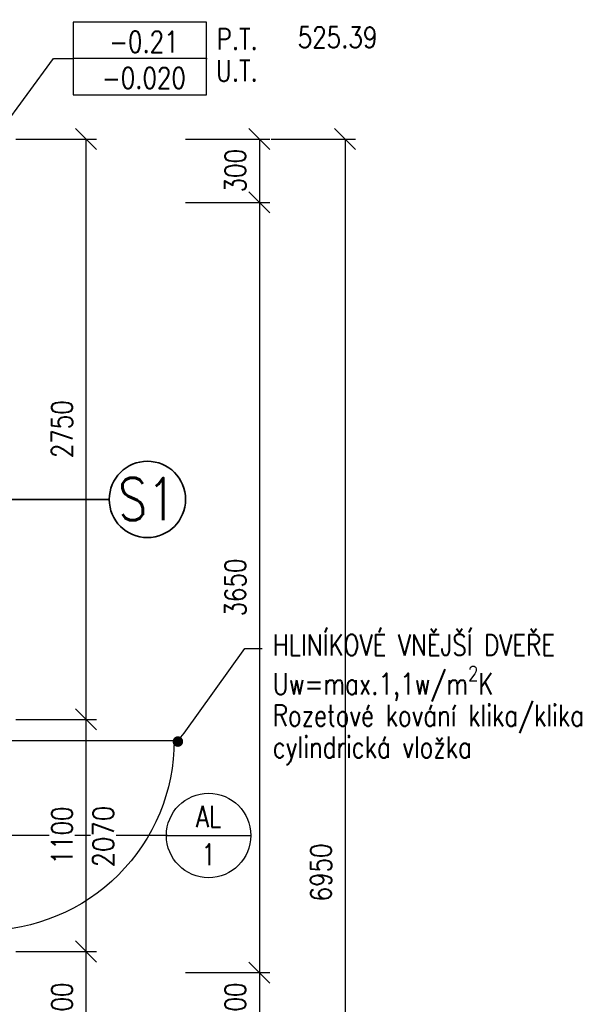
# Model space of a CAD drawing. Header units: millimetres. Extents: x -13560 to 57209, y -1473 to 35717.
# Tile 14 of 22: x 15273 to 17877, y 22780 to 27445. Entities that reach past the tile are written whole.
import ezdxf
from ezdxf import colors
from ezdxf.entities.mleader import LeaderData, LeaderLine
from ezdxf.enums import TextEntityAlignment as Align
from ezdxf.math import Vec2, Vec3

# ---------------------------------------------------------------- set-up
doc = ezdxf.new("R2010")
doc.units = ezdxf.units.MM
doc.header["$LTSCALE"] = 50
doc.set_wipeout_variables(frame=1)
doc.layers.get('Defpoints').update_dxf_attribs({"color": 132})
for name, color, linetype, lineweight in [('CA_DVERE', 7, 'Continuous', 25), ('CA_KOTY', 3, 'Continuous', 25), ('CA_PSVBUB', 3, 'Continuous', 25), ('CA_TEXT25', 7, 'Continuous', 25), ('CA_TEXT35', 62, 'Continuous', 35)]:
    doc.layers.add(name, color=color, linetype=linetype, lineweight=lineweight)
doc.layers.add('CA_PK', color=6, linetype='Continuous', lineweight=70, plot=False)
doc.layers.add('Obrysy', color=2, linetype='Continuous')
doc.styles.add('ARIAL', font='arial.ttf')
doc.styles.add('ROMANS', font='romans.shx', dxfattribs={"width": 0.8})
doc.styles.get("Standard").update_dxf_attribs({"font": 'arial.ttf'})
doc.dimstyles.new('A-50_(2.5)', dxfattribs={"dimscale": 50, "dimtxt": 2, "dimasz": 2, "dimexe": 1, "dimexo": 2, "dimgap": 0, "dimtad": 0, "dimdec": 0, "dimrnd": 1, "dimtxsty": 'ROMANS', "dimblk1": 'OBLIQUE', "dimblk2": 'OBLIQUE', "dimsah": 1, "dimcen": 2, "dimclrd": 256, "dimclre": 256, "dimclrt": 256, "dimadec": 1, "dimazin": 2, "dimtfac": 0.714286, "dimtdec": 0, "dimtmove": 0, "dimatfit": 3, "dimldrblk": 'DOTSMALL', "dimfxl": 7, "dimfxlon": 1, "dimtvp": 1.142857, "dimtfill": 1, "dimtolj": 1, "dimlwd": -1, "dimlwe": -1, "dimarcsym": 0})

# ---------------------------------------------------------------- blocks, each defined once
blk = doc.blocks.new('_Oblique')
at = {"color": 0, "linetype": 'ByBlock', "lineweight": -2}
blk.add_line((-0.5, -0.5), (0.5, 0.5), dxfattribs=at)
blk = doc.blocks.new('*D6')
at = {"layer": 'CA_KOTY', "transparency": 16777216}
for p, q in [((16058.8, 26879.6), (16458.8, 26879.6)), ((16408.8, 26879.6), (16408.8, 26579.6)), ((16058.8, 26579.6), (16458.8, 26579.6))]:
    blk.add_line(p, q, dxfattribs=at)
at = {"layer": 'Defpoints', "color": 0, "transparency": 16777216}
for p in [(15155, 26879.6), (14855, 26579.6), (16408.8, 26579.6)]:
    blk.add_point(p, dxfattribs=at)
at = {"layer": 'CA_KOTY', "transparency": 16777216, "xscale": 100, "yscale": 100, "zscale": 100}
for p, rotation in [((16408.8, 26879.6), 90), ((16408.8, 26579.6), 270)]:
    blk.add_blockref('_Oblique', p, dxfattribs=dict(at, rotation=rotation))
at = {"layer": 'CA_KOTY', "transparency": 16777216, "insert": (16294.5, 26729.6), "char_height": 100, "attachment_point": 5, "rotation": 90, "style": 'ROMANS', "bg_fill": 3, "box_fill_scale": 1.1, "bg_fill_color": 256, "bg_fill_true_color": 13158600, "bg_fill_transparency": 0}
blk.add_mtext('\\A1;300', dxfattribs=at)
blk = doc.blocks.new('_DotSmall')
at = {"color": 0, "linetype": 'ByBlock', "const_width": 0.5}
blk.add_lwpolyline([(-0.0625, 0, 1), (0.0625, 0, 1)], format="xyb", close=True, dxfattribs=at)
blk = doc.blocks.new('*D7')
at = {"layer": 'CA_KOTY', "transparency": 16777216}
for p, q in [((16058.8, 26579.6), (16458.8, 26579.6)), ((16408.8, 26579.6), (16408.8, 22929.6)), ((16058.8, 22929.6), (16458.8, 22929.6))]:
    blk.add_line(p, q, dxfattribs=at)
at = {"layer": 'Defpoints', "color": 0, "transparency": 16777216}
for p in [(14855, 26579.6), (14855, 22929.6), (16408.8, 22929.6)]:
    blk.add_point(p, dxfattribs=at)
at = {"layer": 'CA_KOTY', "transparency": 16777216, "xscale": 100, "yscale": 100, "zscale": 100}
for p, rotation in [((16408.8, 26579.6), 90), ((16408.8, 22929.6), 270)]:
    blk.add_blockref('_Oblique', p, dxfattribs=dict(at, rotation=rotation))
at = {"layer": 'CA_KOTY', "transparency": 16777216, "insert": (16294.5, 24754.6), "char_height": 100, "attachment_point": 5, "rotation": 90, "style": 'ROMANS', "bg_fill": 3, "box_fill_scale": 1.1, "bg_fill_color": 256, "bg_fill_true_color": 13158600, "bg_fill_transparency": 0}
blk.add_mtext('\\A1;3650', dxfattribs=at)
blk = doc.blocks.new('*D8')
at = {"layer": 'CA_KOTY', "transparency": 16777216}
for p, q in [((16058.8, 22929.6), (16458.8, 22929.6)), ((16408.8, 22929.6), (16408.8, 22629.6)), ((16058.8, 22629.6), (16458.8, 22629.6))]:
    blk.add_line(p, q, dxfattribs=at)
at = {"layer": 'Defpoints', "color": 0, "transparency": 16777216}
for p in [(14855, 22929.6), (14855, 22629.6), (16408.8, 22629.6)]:
    blk.add_point(p, dxfattribs=at)
at = {"layer": 'CA_KOTY', "transparency": 16777216, "xscale": 100, "yscale": 100, "zscale": 100}
for p, rotation in [((16408.8, 22929.6), 90), ((16408.8, 22629.6), 270)]:
    blk.add_blockref('_Oblique', p, dxfattribs=dict(at, rotation=rotation))
at = {"layer": 'CA_KOTY', "transparency": 16777216, "insert": (16294.5, 22779.6), "char_height": 100, "attachment_point": 5, "rotation": 90, "style": 'ROMANS', "bg_fill": 3, "box_fill_scale": 1.1, "bg_fill_color": 256, "bg_fill_true_color": 13158600, "bg_fill_transparency": 0}
blk.add_mtext('\\A1;300', dxfattribs=at)
blk = doc.blocks.new('*D15')
at = {"layer": 'CA_KOTY', "transparency": 16777216}
for p, q in [((16464.8, 26879.6), (16864.8, 26879.6)), ((16814.8, 26879.6), (16814.8, 19929.6)), ((16464.8, 19929.6), (16864.8, 19929.6))]:
    blk.add_line(p, q, dxfattribs=at)
at = {"layer": 'Defpoints', "color": 0, "transparency": 16777216}
for p in [(15155, 26879.6), (15155, 19929.6), (16814.8, 19929.6)]:
    blk.add_point(p, dxfattribs=at)
at = {"layer": 'CA_KOTY', "transparency": 16777216, "xscale": 100, "yscale": 100, "zscale": 100}
for p, rotation in [((16814.8, 26879.6), 90), ((16814.8, 19929.6), 270)]:
    blk.add_blockref('_Oblique', p, dxfattribs=dict(at, rotation=rotation))
at = {"layer": 'CA_KOTY', "transparency": 16777216, "insert": (16700.5, 23404.6), "char_height": 100, "attachment_point": 5, "rotation": 90, "style": 'ROMANS', "bg_fill": 3, "box_fill_scale": 1.1, "bg_fill_color": 256, "bg_fill_true_color": 13158600, "bg_fill_transparency": 0}
blk.add_mtext('\\A1;6950', dxfattribs=at)
blk = doc.blocks.new('*D55')
at = {"layer": 'CA_KOTY', "transparency": 16777216}
for p, q in [((15255, 23029.6), (15637.9, 23029.6)), ((15587.9, 22529.6), (15587.9, 23029.6)), ((15255, 22529.6), (15637.9, 22529.6))]:
    blk.add_line(p, q, dxfattribs=at)
at = {"layer": 'Defpoints', "color": 0, "transparency": 16777216}
for p in [(15155, 23029.6), (15587.9, 23029.6), (15155, 22529.6)]:
    blk.add_point(p, dxfattribs=at)
at = {"layer": 'CA_KOTY', "transparency": 16777216, "xscale": 100, "yscale": 100, "zscale": 100}
for p, rotation in [((15587.9, 23029.6), 90), ((15587.9, 22529.6), 270)]:
    blk.add_blockref('_Oblique', p, dxfattribs=dict(at, rotation=rotation))
at = {"layer": 'CA_KOTY', "transparency": 16777216, "insert": (15473.7, 22779.6), "char_height": 100, "attachment_point": 5, "rotation": 90, "style": 'ROMANS', "bg_fill": 3, "box_fill_scale": 1.1, "bg_fill_color": 256, "bg_fill_true_color": 13158600, "bg_fill_transparency": 0}
blk.add_mtext('\\A1;500', dxfattribs=at)
blk = doc.blocks.new('*D56')
at = {"layer": 'CA_KOTY', "transparency": 16777216}
for p, q in [((15255, 24129.6), (15637.9, 24129.6)), ((15587.9, 23029.6), (15587.9, 24129.6)), ((15255, 23029.6), (15637.9, 23029.6))]:
    blk.add_line(p, q, dxfattribs=at)
at = {"layer": 'Defpoints', "color": 0, "transparency": 16777216}
for p in [(15155, 24129.6), (15587.9, 24129.6), (15155, 23029.6)]:
    blk.add_point(p, dxfattribs=at)
at = {"layer": 'CA_KOTY', "transparency": 16777216, "xscale": 100, "yscale": 100, "zscale": 100}
for p, rotation in [((15587.9, 24129.6), 90), ((15587.9, 23029.6), 270)]:
    blk.add_blockref('_Oblique', p, dxfattribs=dict(at, rotation=rotation))
at = {"layer": 'CA_KOTY', "transparency": 16777216, "insert": (15473.7, 23579.6), "char_height": 100, "attachment_point": 5, "rotation": 90, "style": 'ROMANS', "bg_fill": 3, "box_fill_scale": 1.1, "bg_fill_color": 256, "bg_fill_true_color": 13158600, "bg_fill_transparency": 0}
blk.add_mtext('\\A1;1100', dxfattribs=at)
blk = doc.blocks.new('*D57')
at = {"layer": 'CA_KOTY', "transparency": 16777216}
for p, q in [((15255, 26879.6), (15637.9, 26879.6)), ((15587.9, 24129.6), (15587.9, 26879.6)), ((15255, 24129.6), (15637.9, 24129.6))]:
    blk.add_line(p, q, dxfattribs=at)
at = {"layer": 'Defpoints', "color": 0, "transparency": 16777216}
for p in [(15155, 26879.6), (15587.9, 26879.6), (15155, 24129.6)]:
    blk.add_point(p, dxfattribs=at)
at = {"layer": 'CA_KOTY', "transparency": 16777216, "xscale": 100, "yscale": 100, "zscale": 100}
for p, rotation in [((15587.9, 26879.6), 90), ((15587.9, 24129.6), 270)]:
    blk.add_blockref('_Oblique', p, dxfattribs=dict(at, rotation=rotation))
at = {"layer": 'CA_KOTY', "transparency": 16777216, "insert": (15473.7, 25504.6), "char_height": 100, "attachment_point": 5, "rotation": 90, "style": 'ROMANS', "bg_fill": 3, "box_fill_scale": 1.1, "bg_fill_color": 256, "bg_fill_true_color": 13158600, "bg_fill_transparency": 0}
blk.add_mtext('\\A1;2750', dxfattribs=at)
blk = doc.blocks.new('VYROBEK')
blk.add_line((-2, 0), (2, 0))
blk.add_circle((0, 0), 2)
for tag, p in [('ZNACKA', (0, 0.4)), ('TYP', (0, -1.4))]:
    blk.add_attdef(tag, text='', height=1).set_placement(p, align=Align.CENTER)
blk = doc.blocks.new('_Dot')
at = {"layer": 'Obrysy', "color": 0, "lineweight": -2}
blk.add_line((-0.5, 0), (-1, 0), dxfattribs=at)
at = {"layer": 'Obrysy', "color": 0, "const_width": 0.5}
blk.add_lwpolyline([(-0.25, 0, 1), (0.25, 0, 1)], format="xyb", close=True, dxfattribs=at)
blk = doc.blocks.new('vk')
blk.add_lwpolyline([(-595.2, 343.8), (668.8, 343.8), (668.8, 0), (-595.2, 0)], close=True)
blk.add_wipeout([(-595.2, 343.8), (668.8, 343.8), (668.8, 0), (-595.2, 0)])
blk.add_lwpolyline([(-595.2, 343.8), (668.8, 343.8), (668.8, 0), (-595.2, 0)], close=True)
at = {"style": 'ARIAL'}
blk.add_attdef('VÝŠKOVÁ_KOTA', text='', height=200, dxfattribs=at).set_placement((-1.8, 57.4), align=Align.CENTER)
blk = doc.blocks.new('bub')
at = {"layer": 'CA_TEXT35'}
blk.add_circle((0, 361.6), 361.6, dxfattribs=at)
at = {"layer": 'CA_TEXT35', "style": 'ROMANS', "width": 0.8}
blk.add_attdef('C', text='', height=401.8, dxfattribs=at).set_placement((-1.6, 364.4), align=Align.MIDDLE_CENTER)

msp = doc.modelspace()

# ---------------------------------------------------------------- linework, layer by layer
at = {"layer": 'CA_DVERE', "linetype": 'ByBlock'}
msp.add_line((15973.2, 23579.6), (14455.6, 23579.6), dxfattribs=at)
msp.add_lwpolyline([(15105, 23129.6), (15105, 24029.6), (16005, 24029.6, -0.414214)], format="xyb", close=True, dxfattribs=at)
at = {"layer": 'CA_TEXT35'}
msp.add_line((15697.5, 25172), (15034.3, 25172), dxfattribs=at)

# ---------------------------------------------------------------- block references
at = {"layer": 'CA_PSVBUB'}
ref = msp.add_blockref('VYROBEK', (16168.1, 23579.6), dxfattribs=dict(at, xscale=100, yscale=100, zscale=100))
ref.add_attrib('ZNACKA', 'AL', dxfattribs={"layer": '0', "height": 100, "style": 'ROMANS', "width": 0.8}).set_placement((16168.1, 23619.6), align=Align.CENTER)
ref.add_attrib('TYP', '1', dxfattribs={"layer": '0', "height": 100, "style": 'ROMANS', "width": 0.8}).set_placement((16168.1, 23439.6), align=Align.CENTER)
at = {"layer": 'CA_TEXT35', "xscale": 0.5, "yscale": 0.5, "zscale": 0.5}
msp.add_blockref('bub', (15878.3, 24991.2), dxfattribs=at).add_auto_attribs({'C': 'S1'})

# ---------------------------------------------------------------- texts
at = {"layer": 'CA_PK', "insert": (16967.6, 27312.2), "char_height": 100, "width": 1.833200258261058e-12, "attachment_point": 9, "style": 'ROMANS', "bg_fill": 3, "box_fill_scale": 1.05, "bg_fill_color": 256, "bg_fill_transparency": 0}
msp.add_mtext('525.39', dxfattribs=at)

# ---------------------------------------------------------------- leaders
at = {"layer": 'CA_TEXT25'}
ml = msp.add_multileader_mtext('Standard', dxfattribs=at)
ml.set_content('\\A1;P.T. \\PU.T.', color=256, style='ROMANS')
ml.set_leader_properties()
ml.set_arrow_properties(name='DOT')
ml.build(insert=Vec2(0, 0))
ml.multileader.update_dxf_attribs({"text_left_attachment_type": 2, "text_right_attachment_type": 2, "dogleg_length": 50, "arrow_head_size": 50})
ctx = ml.context
ctx.base_point, ctx.char_height, ctx.arrow_head_size, ctx.landing_gap_size, ctx.plane_origin = Vec3(16161.1, 27261.8), 100, 50, 50, Vec3(24911.5, 10312.7)
ctx.left_attachment, ctx.right_attachment, ctx.text_align_type = 2, 2, 2
notes = []
notes.append((ctx, [(1, (1, 1, 0), (15433.9, 27261.8), (1, 0), 727.2, [(1, [(15155, 26879.6)], 0, [])])]))
ctx.mtext.insert, ctx.mtext.defined_height, ctx.mtext.alignment, ctx.mtext.line_spacing_factor, ctx.mtext.line_spacing_style, ctx.mtext.flow_direction = Vec3(16401.5, 27403.5), 5.115907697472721e-13, 3, 0.9, 2, 5
ctx.mtext.has_bg_fill, ctx.mtext.bg_color, ctx.mtext.bg_scale_factor, ctx.mtext.bg_transparency, ctx.mtext.use_window_bg_color = 1, -1073741824, 1, 0, 1
for ctx, leaders in notes:
    for number, flags, end, landing, length, lines in leaders:
        leader = LeaderData()
        leader.index, (leader.has_last_leader_line, leader.has_dogleg_vector, leader.attachment_direction) = number, flags
        leader.last_leader_point, leader.dogleg_vector, leader.dogleg_length = Vec3(end), Vec3(landing), length
        for number, points, colour, breaks in lines:
            line = LeaderLine()
            line.index, line.vertices, line.color, line.breaks = number, Vec3.list(points), colors.encode_raw_color(colour), breaks
            leader.lines.append(line)
        ctx.leaders.append(leader)

# ---------------------------------------------------------------- next in the draw order: block references
at = {"layer": 'CA_KOTY'}
ref = msp.add_blockref('vk', (15861, 27261.8), dxfattribs=dict(at, xscale=-0.5, yscale=0.5, zscale=0.5))
ref.add_attrib('VÝŠKOVÁ_KOTA', '-0.21', dxfattribs={"height": 100, "style": 'ROMANS', "width": 0.8}).set_placement((15861.8, 27290.5), align=Align.CENTER)

# ---------------------------------------------------------------- next in the draw order: texts
at = {"layer": 'CA_KOTY', "insert": (15619.2, 23574.1), "char_height": 200, "width": 4.547473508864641e-12, "attachment_point": 2, "rotation": 90, "style": 'ROMANS', "bg_fill": 3, "box_fill_scale": 1.05, "bg_fill_color": 256, "bg_fill_transparency": 0}
msp.add_mtext('\\A1;\\pxqc;{\\H0.5x;\\W0.85;2070}', dxfattribs=at)

# ---------------------------------------------------------------- next in the draw order: dimensions: what is measured, and where the dimension line sits
at = {"layer": 'CA_KOTY'}
dim = msp.add_linear_dim(base=(16408.8, 26579.6), p1=(15155, 26879.6), p2=(14855, 26579.6), angle=90, dimstyle='A-50_(2.5)', dxfattribs=at)
dim.commit()
dim.dimension.update_dxf_attribs({"geometry": '*D6', "text_midpoint": (16294.5, 26729.6)})

# ---------------------------------------------------------------- next in the draw order: leaders
at = {"layer": 'CA_TEXT25'}
ml = msp.add_multileader_mtext('Standard', dxfattribs=at)
ml.set_content('\\A1;HLINÍKOVÉ VNĚJŠÍ DVEŘE\\PUw=max.1,1w/m{\\H0.7x;\\S2^ ;}K\\PRozetové kování klika/klika\\Pcylindrická vložka', color=256, style='ROMANS')
ml.set_leader_properties()
ml.set_arrow_properties(name='DOT')
ml.build(insert=Vec2(0, 0))
ml.multileader.update_dxf_attribs({"dogleg_length": 50, "arrow_head_size": 50})
ctx = ml.context
ctx.base_point, ctx.char_height, ctx.arrow_head_size, ctx.landing_gap_size, ctx.plane_origin = Vec3(16422, 24465.5), 100, 50, 50, Vec3(8902.2, 10520.2)
notes = []
notes.append((ctx, [(0, (1, 1, 0), (16340.3, 24465.5), (1, 0), 81.7, [(1, [(16022.7, 24024.6)], 0, [])])]))
ctx.mtext.insert, ctx.mtext.line_spacing_factor, ctx.mtext.line_spacing_style, ctx.mtext.flow_direction = Vec3(16472, 24532.2), 0.9, 2, 5
ctx.mtext.has_bg_fill, ctx.mtext.bg_color, ctx.mtext.bg_scale_factor, ctx.mtext.bg_transparency, ctx.mtext.use_window_bg_color = 1, -1073741824, 1, 0, 1
for ctx, leaders in notes:
    for number, flags, end, landing, length, lines in leaders:
        leader = LeaderData()
        leader.index, (leader.has_last_leader_line, leader.has_dogleg_vector, leader.attachment_direction) = number, flags
        leader.last_leader_point, leader.dogleg_vector, leader.dogleg_length = Vec3(end), Vec3(landing), length
        for number, points, colour, breaks in lines:
            line = LeaderLine()
            line.index, line.vertices, line.color, line.breaks = number, Vec3.list(points), colors.encode_raw_color(colour), breaks
            leader.lines.append(line)
        ctx.leaders.append(leader)

# ---------------------------------------------------------------- next in the draw order: block references
at = {"layer": 'CA_KOTY'}
ref = msp.add_blockref('vk', (15861, 27089.9), dxfattribs=dict(at, xscale=-0.5, yscale=0.5, zscale=0.5))
ref.add_attrib('VÝŠKOVÁ_KOTA', '-0.020', dxfattribs={"height": 100, "style": 'ROMANS', "width": 0.8}).set_placement((15861.8, 27118.6), align=Align.CENTER)

# ---------------------------------------------------------------- next in the draw order: dimensions: what is measured, and where the dimension line sits
dim = msp.add_linear_dim(base=(16408.8, 22929.6), p1=(14855, 26579.6), p2=(14855, 22929.6), angle=90, dimstyle='A-50_(2.5)', override={"dimtmove": 1}, dxfattribs=at)
dim.commit()
dim.dimension.update_dxf_attribs({"geometry": '*D7', "text_midpoint": (16294.5, 24754.6)})

# ---------------------------------------------------------------- next in the draw order: dimensions: what is measured, and where the dimension line sits
dim = msp.add_linear_dim(base=(16408.8, 22629.6), p1=(14855, 22929.6), p2=(14855, 22629.6), angle=90, dimstyle='A-50_(2.5)', override={"dimtmove": 1}, dxfattribs=at)
dim.commit()
dim.dimension.update_dxf_attribs({"geometry": '*D8', "text_midpoint": (16294.5, 22779.6)})

# ---------------------------------------------------------------- next in the draw order: dimensions: what is measured, and where the dimension line sits
dim = msp.add_linear_dim(base=(16814.8, 19929.6), p1=(15155, 26879.6), p2=(15155, 19929.6), angle=90, dimstyle='A-50_(2.5)', dxfattribs=at)
dim.commit()
dim.dimension.update_dxf_attribs({"geometry": '*D15', "text_midpoint": (16700.5, 23404.6)})

# ---------------------------------------------------------------- next in the draw order: dimensions: what is measured, and where the dimension line sits
dim = msp.add_linear_dim(base=(15587.9, 23029.6), p1=(15155, 22529.6), p2=(15155, 23029.6), angle=90, dimstyle='A-50_(2.5)', override={"dimtmove": 1}, dxfattribs=at)
dim.commit()
dim.dimension.update_dxf_attribs({"geometry": '*D55', "text_midpoint": (15473.7, 22779.6)})

# ---------------------------------------------------------------- next in the draw order: dimensions: what is measured, and where the dimension line sits
dim = msp.add_linear_dim(base=(15587.9, 24129.6), p1=(15155, 23029.6), p2=(15155, 24129.6), angle=90, dimstyle='A-50_(2.5)', override={"dimtmove": 1}, dxfattribs=at)
dim.commit()
dim.dimension.update_dxf_attribs({"geometry": '*D56', "text_midpoint": (15473.7, 23579.6)})

# ---------------------------------------------------------------- next in the draw order: dimensions: what is measured, and where the dimension line sits
dim = msp.add_linear_dim(base=(15587.9, 26879.6), p1=(15155, 24129.6), p2=(15155, 26879.6), angle=90, dimstyle='A-50_(2.5)', override={"dimtmove": 1}, dxfattribs=at)
dim.commit()
dim.dimension.update_dxf_attribs({"geometry": '*D57', "text_midpoint": (15473.7, 25504.6)})

doc.saveas('drawing.dxf')
